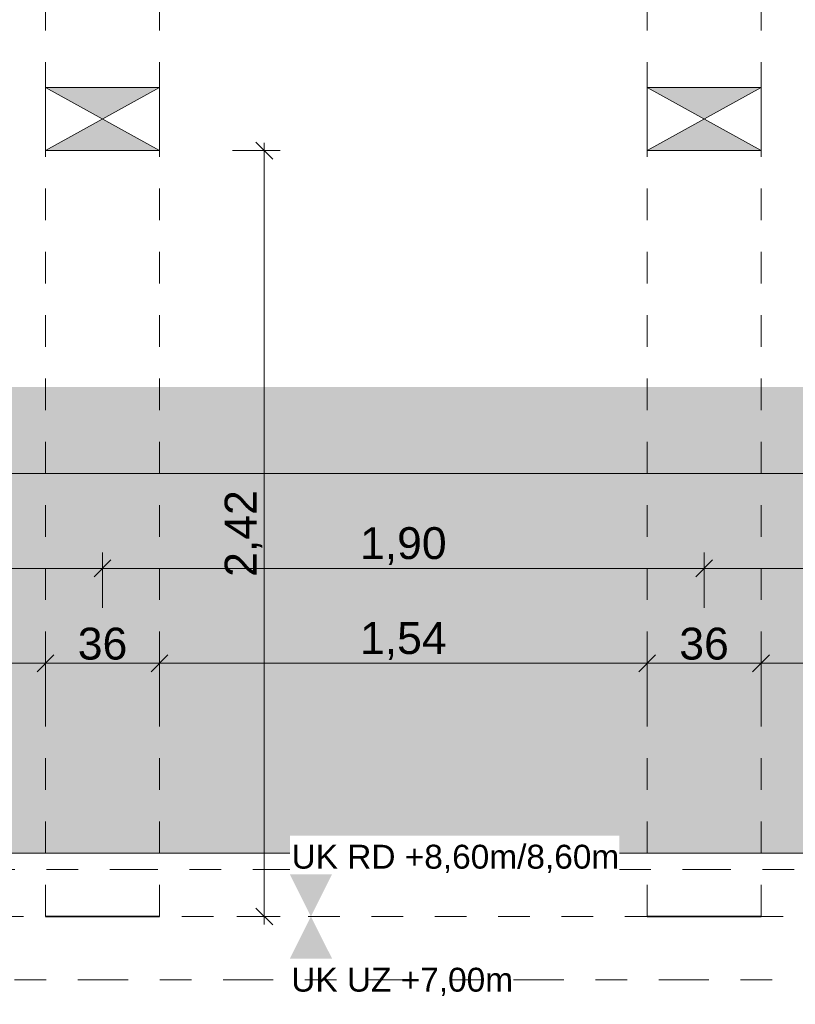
# Model space of a CAD drawing. Header units: metres. Extents: x -180 to 4, y -49 to 6.
# Tile 131 of 256: x -150.03 to -147.58, y -39.52 to -36.41. Entities that reach past the tile are written whole.
import ezdxf

# ---------------------------------------------------------------- set-up
doc = ezdxf.new("R2010")
doc.units = ezdxf.units.M
doc.header["$LTSCALE"] = 0.05
doc.header["$PDMODE"] = 1
doc.header["$PDSIZE"] = -2
for name, pattern in [('ISO-10 Strichpunktlinie', [4.699, 3.048, -0.762, 0.127, -0.762]), ('Linienart-20', [2.116531, 1.058062, -1.058469]), ('Linienart-34', [4.233, 2.116, -2.117]), ('Linienart-53', [5.291531, 3.175, -1.058062, 0.352704, -0.705764])]:
    doc.linetypes.add(name, pattern=pattern)
doc.layers.get('0').update_dxf_attribs({"lineweight": 25})
for name, color, linetype, lineweight, true_color in [('30 -33 Aussenwände- 7 Fassade_ Elemente', 7, 'Continuous', 9, 0x00aacc), ('30 -34 Innenwände- 11 Durchbruch', 4, 'Continuous', 9, 0x00ffff), ('30 -35 Decken- 1 Konstruktion-Träger- Stahlbeton', 7, 'Continuous', 13, 0x33aa00), ('70 -72 Beschriftung- 7 Detailverweise Linie', 7, 'Continuous', 9, 0x00dd00), ('70 -73 Bauteildarst.- 3 verdeckt 0.35', 4, 'Linienart-34', 35, 0x00ffff), ('70 -76 Bemaßung- 2 Allgemein', 7, 'Continuous', 5, 0x6666cc), ('CW-Unsichtbar', 7, 'Continuous', 9, 0x599559)]:
    doc.layers.add(name, color=color, linetype=linetype, lineweight=lineweight, true_color=true_color)
for name, color, linetype, lineweight in [('70 -71 Achsen- 1 Gebäudeachsen', 7, 'Linienart-53', 18), ('70 -72 Beschriftung-14 Schatten', 7, 'Continuous', 5), ('70 -73 Bauteildarst.- 1 Ansicht 0.15', 7, 'Continuous', 15), ('Keine', 7, 'Continuous', 9)]:
    doc.layers.add(name, color=color, linetype=linetype, lineweight=lineweight)
doc.styles.add('Arial', font='arial.ttf')
doc.dimstyles.new('k+k 1_50', dxfattribs={"dimtxt": 0.100689, "dimasz": 0.05302, "dimexe": 0.05, "dimexo": 0.15, "dimgap": 0.01, "dimtad": 1, "dimdec": 3, "dimtxsty": 'Arial', "dimblk": 'VW_SLASH', "dimblk1": 'VW_SLASH', "dimblk2": 'VW_SLASH', "dimcen": 0, "dimdle": 0.05, "dimadec": 3, "dimazin": 0, "dimtfac": 0.75, "dimtdec": 3, "dimtix": 1, "dimtmove": 0, "dimatfit": 0, "dimldrblk": 'VW_SLASH-1', "dimfxl": 0.125, "dimfxlon": 1, "dimfrac": 2, "dimtolj": 1, "dimarcsym": 0})
doc.dimstyles.new('k+k_klein', dxfattribs={"dimtxt": 0.100689, "dimasz": 0.05302, "dimexe": 0.05, "dimexo": 0.15, "dimgap": 0.005, "dimtad": 1, "dimdec": 3, "dimtxsty": 'Arial', "dimblk": 'VW_SLASH-2', "dimblk1": 'VW_SLASH-2', "dimblk2": 'VW_SLASH-2', "dimcen": 0, "dimdle": 0.025, "dimadec": 3, "dimazin": 0, "dimtfac": 0.75, "dimtdec": 3, "dimtix": 1, "dimtmove": 0, "dimatfit": 0, "dimldrblk": 'VW_FILLEDARROW', "dimfxl": 0.1, "dimfxlon": 1, "dimfrac": 2, "dimtolj": 1, "dimarcsym": 0})

# ---------------------------------------------------------------- blocks, each defined once
blk = doc.blocks.new('Gruppe-3131')
at = {"color": 255, "linetype": 'Continuous', "lineweight": 9, "transparency": 33554687}
blk.add_wipeout([(-1.1, 0.035), (-1.1, -0.225), (1.1, -0.225), (1.1, 0.035)], dxfattribs=at).dxf.layer = '30 -33 Aussenwände- 7 Fassade_ Elemente'
at = {"layer": '30 -33 Aussenwände- 7 Fassade_ Elemente', "color": 7, "linetype": 'Continuous', "lineweight": 9, "transparency": 33554687, "flags": 128}
blk.add_lwpolyline([(-1.1, 0.035), (-1.1, -0.225), (1.1, -0.225), (1.1, 0.035)], dxfattribs=at)
blk = doc.blocks.new('Gruppe-3132')
at = {"color": 255, "linetype": 'Continuous', "lineweight": 9, "transparency": 33554687}
blk.add_wipeout([(-1.1, 0.125), (-1.1, 0.225), (1.1, 0.225), (1.1, 0.125)], dxfattribs=at).dxf.layer = '30 -33 Aussenwände- 7 Fassade_ Elemente'
at = {"layer": '30 -33 Aussenwände- 7 Fassade_ Elemente', "color": 7, "linetype": 'Continuous', "lineweight": 9, "transparency": 33554687, "flags": 128}
blk.add_lwpolyline([(-1.1, 0.125), (-1.1, 0.225), (1.1, 0.225), (1.1, 0.125)], dxfattribs=at)
blk = doc.blocks.new('Gruppe-3133')
at = {"color": 255, "linetype": 'Continuous', "lineweight": 5, "transparency": 33554687}
blk.add_wipeout([(-1.02, 0.1075), (-1.02, 0.125), (1.02, 0.125), (1.02, 0.1075)], dxfattribs=at).dxf.layer = '30 -33 Aussenwände- 7 Fassade_ Elemente'
blk = doc.blocks.new('Gruppe-3134')
at = {"layer": '30 -33 Aussenwände- 7 Fassade_ Elemente', "color": 7, "linetype": 'Continuous', "lineweight": 9, "transparency": 33554687}
blk.add_line((-1.02, 0.125), (1.02, 0.125), dxfattribs=at)
at = {"color": 255, "linetype": 'Continuous', "lineweight": 9, "transparency": 33554687}
blk.add_wipeout([(-1.02, 0.125), (1.02, 0.125), (1.02, 0.035), (-1.02, 0.035)], dxfattribs=at).dxf.layer = '30 -33 Aussenwände- 7 Fassade_ Elemente'
at = {"layer": '30 -33 Aussenwände- 7 Fassade_ Elemente', "color": 7, "linetype": 'Continuous', "lineweight": 9, "transparency": 33554687}
blk.add_line((1.02, 0.08), (-1.02, 0.08), dxfattribs=at)
at = {"layer": '30 -33 Aussenwände- 7 Fassade_ Elemente', "color": 7, "linetype": 'Continuous', "lineweight": 9, "transparency": 33554687, "flags": 128}
blk.add_lwpolyline([(-1.02, 0.125), (1.02, 0.125), (1.02, 0.035), (-1.02, 0.035)], close=True, dxfattribs=at)
blk = doc.blocks.new('Gruppe-3135')
at = {"color": 255, "linetype": 'Continuous', "lineweight": 9, "transparency": 33554687}
for points in [[(-1.1, 0.125), (-1.02, 0.125), (-1.02, 0.035), (-1.1, 0.035)], [(1.1, 0.125), (1.02, 0.125), (1.02, 0.035), (1.1, 0.035)]]:
    blk.add_wipeout(points, dxfattribs=at).dxf.layer = '30 -33 Aussenwände- 7 Fassade_ Elemente'
at = {"layer": '30 -33 Aussenwände- 7 Fassade_ Elemente', "color": 7, "linetype": 'Continuous', "lineweight": 9, "transparency": 33554687}
for p, q in [((-1.1, 0.035), (-1.1, 0.125)), ((-1.02, 0.035), (-1.02, 0.125)), ((1.02, 0.035), (1.02, 0.125)), ((1.1, 0.035), (1.1, 0.125))]:
    blk.add_line(p, q, dxfattribs=at)
at = {"layer": '30 -33 Aussenwände- 7 Fassade_ Elemente', "color": 7, "linetype": 'Continuous', "lineweight": 9, "transparency": 33554687, "flags": 128}
for points in [[(-1.1, 0.125), (-1.02, 0.125), (-1.02, 0.035), (-1.1, 0.035)], [(1.1, 0.125), (1.02, 0.125), (1.02, 0.035), (1.1, 0.035)]]:
    blk.add_lwpolyline(points, close=True, dxfattribs=at)
blk = doc.blocks.new('Gruppe-3136')
at = {"layer": '30 -33 Aussenwände- 7 Fassade_ Elemente', "color": 7, "transparency": 33554687}
for name in ['Gruppe-3132', 'Gruppe-3131']:
    blk.add_blockref(name, (0, 0), dxfattribs=at)
blk.add_blockref('Gruppe-3133', (0, 0), dxfattribs=at)
blk.add_blockref('Gruppe-3134', (0, 0), dxfattribs=at)
blk.add_blockref('Gruppe-3135', (0, 0), dxfattribs=at)
blk = doc.blocks.new('Fenster (2D)-122')
at = {"layer": 'CW-Unsichtbar', "linetype": 'Continuous', "lineweight": 5, "transparency": 33554687}
for p in [(-1.1, 0), (1.1, 0)]:
    blk.add_point(p, dxfattribs=at)
at = {"layer": '30 -33 Aussenwände- 7 Fassade_ Elemente', "color": 0, "flags": 1}
for tag in ['IFC_UUID', 'instanceID']:
    blk.add_attdef(tag, (-149.921, -39.902), '', height=0.00018, dxfattribs=at)
at = {"layer": '30 -33 Aussenwände- 7 Fassade_ Elemente', "color": 7, "transparency": 33554687}
blk.add_blockref('Gruppe-3136', (0, 0), dxfattribs=at)
blk = doc.blocks.new('Gruppe-3170')
at = {"layer": '30 -33 Aussenwände- 7 Fassade_ Elemente', "rotation": 180}
blk.add_blockref('Fenster (2D)-122', (-148.821, -39.677), dxfattribs=at)
at = {"color": 255}
blk.add_wipeout([(-145.021, -40.044), (-152.621, -40.044), (-152.621, -39.047), (-145.021, -39.047)], dxfattribs=at).dxf.layer = '30 -33 Aussenwände- 7 Fassade_ Elemente'
blk.add_wipeout([(-145.246, -39.802), (-145.246, -39.047), (-152.396, -39.047), (-152.396, -39.802), (-152.551, -39.802), (-152.551, -40.044), (-145.091, -40.044), (-145.091, -39.802)], dxfattribs=at).dxf.layer = '30 -33 Aussenwände- 7 Fassade_ Elemente'
at = {"layer": '30 -33 Aussenwände- 7 Fassade_ Elemente', "flags": 128}
blk.add_lwpolyline([(-145.246, -39.802), (-145.246, -39.047), (-152.396, -39.047), (-152.396, -39.802), (-152.551, -39.802), (-152.551, -40.044), (-145.091, -40.044), (-145.091, -39.802)], close=True, dxfattribs=at)
blk = doc.blocks.new('Gruppe-11025')
at = {"layer": '30 -35 Decken- 1 Konstruktion-Träger- Stahlbeton', "color": 7, "linetype": 'Linienart-20', "lineweight": 13, "transparency": 33554687}
blk.add_line((-99.221, -39.247), (-160.421, -39.247), dxfattribs=at)
at = {"layer": '30 -35 Decken- 1 Konstruktion-Träger- Stahlbeton', "color": 0, "flags": 1}
for tag in ['IFC_UUID', 'instanceID']:
    blk.add_attdef(tag, (-160.421, -39.647), '', height=0.00018, dxfattribs=at)
blk = doc.blocks.new('Gruppe-12216')
at = {"layer": '30 -35 Decken- 1 Konstruktion-Träger- Stahlbeton', "color": 7, "linetype": 'Linienart-20', "lineweight": 13, "transparency": 33554687}
for p, q in [((-149.951, -39.247), (-149.951, -11.897)), ((-149.591, -39.247), (-149.591, -11.897))]:
    blk.add_line(p, q, dxfattribs=at)
at = {"layer": '30 -35 Decken- 1 Konstruktion-Träger- Stahlbeton', "color": 7, "linetype": 'Continuous', "lineweight": 35, "transparency": 33554687, "flags": 128}
blk.add_lwpolyline([(-149.951, -39.247), (-149.591, -39.247)], dxfattribs=at)
at = {"layer": '30 -35 Decken- 1 Konstruktion-Träger- Stahlbeton', "color": 0, "flags": 1}
for tag in ['IFC_UUID', 'instanceID']:
    blk.add_attdef(tag, (-149.951, -39.247), '', height=0.00018, dxfattribs=at)
blk = doc.blocks.new('Gruppe-12217')
at = {"layer": '30 -35 Decken- 1 Konstruktion-Träger- Stahlbeton', "color": 7, "linetype": 'Linienart-20', "lineweight": 13, "transparency": 33554687}
for p, q in [((-148.051, -39.247), (-148.051, -11.897)), ((-147.691, -39.247), (-147.691, -11.897))]:
    blk.add_line(p, q, dxfattribs=at)
at = {"layer": '30 -35 Decken- 1 Konstruktion-Träger- Stahlbeton', "color": 7, "linetype": 'Continuous', "lineweight": 35, "transparency": 33554687, "flags": 128}
blk.add_lwpolyline([(-148.051, -39.247), (-147.691, -39.247)], dxfattribs=at)
at = {"layer": '30 -35 Decken- 1 Konstruktion-Träger- Stahlbeton', "color": 0, "flags": 1}
for tag in ['IFC_UUID', 'instanceID']:
    blk.add_attdef(tag, (-148.051, -39.247), '', height=0.00018, dxfattribs=at)
blk = doc.blocks.new('_01-OG1_Tragwerk (2D)')
at = {"layer": '30 -33 Aussenwände- 7 Fassade_ Elemente', "color": 7}
blk.add_blockref('Gruppe-3170', (0, 0), dxfattribs=at)
at = {"layer": '30 -35 Decken- 1 Konstruktion-Träger- Stahlbeton'}
for name in ['Gruppe-12216', 'Gruppe-12217', 'Gruppe-11025']:
    blk.add_blockref(name, (0, 0), dxfattribs=at)
blk = doc.blocks.new('Gruppe-14096')
at = {"layer": '30 -34 Innenwände- 11 Durchbruch', "linetype": 'Continuous', "lineweight": 0}
blk.add_hatch(color=4, dxfattribs=at).paths.add_polyline_path([(-149.951, -36.627), (-149.591, -36.627), (-149.951, -36.827), (-149.591, -36.827)])
at = {"layer": '30 -34 Innenwände- 11 Durchbruch', "flags": 128}
blk.add_lwpolyline([(-149.951, -36.627), (-149.591, -36.627), (-149.951, -36.827), (-149.591, -36.827)], close=True, dxfattribs=at)
blk = doc.blocks.new('Gruppe-14097')
at = {"layer": '30 -34 Innenwände- 11 Durchbruch', "flags": 128}
blk.add_lwpolyline([(-149.951, -36.827), (-149.951, -36.627), (-149.591, -36.827), (-149.591, -36.627)], close=True, dxfattribs=at)
blk = doc.blocks.new('Gruppe-14099')
at = {"layer": '30 -34 Innenwände- 11 Durchbruch'}
for name in ['Gruppe-14096', 'Gruppe-14097']:
    blk.add_blockref(name, (0, 0), dxfattribs=at)
blk = doc.blocks.new('Gruppe-14100')
at = {"layer": 'CW-Unsichtbar', "linetype": 'Continuous', "lineweight": 5, "transparency": 33554687}
for p in [(-149.951, -36.727), (-149.591, -36.727)]:
    blk.add_point(p, dxfattribs=at)
at = {"layer": '30 -34 Innenwände- 11 Durchbruch', "color": 7, "transparency": 33554687}
blk.add_blockref('Gruppe-14099', (0, 0), dxfattribs=at)
at = {"layer": '30 -34 Innenwände- 11 Durchbruch', "color": 0, "flags": 1}
for tag in ['IFC_UUID', 'instanceID', 'prm0_name', 'prm0_type', 'prm0_value', 'prm1_name', 'prm1_type', 'prm1_value', 'prm2_name', 'prm2_type', 'prm2_value', 'prm3_name', 'prm3_type', 'prm3_value', 'prm4_name', 'prm4_type', 'prm4_value', 'prm5_name', 'prm5_type', 'prm5_value', 'prm6_name', 'prm6_type', 'prm6_value', 'prm7_name', 'prm7_type', 'prm7_value']:
    blk.add_attdef(tag, (-149.951, -36.9461), '', height=0.00018, dxfattribs=at)
blk = doc.blocks.new('Gruppe-14101')
at = {"layer": '30 -34 Innenwände- 11 Durchbruch', "linetype": 'Continuous', "lineweight": 0}
blk.add_hatch(color=4, dxfattribs=at).paths.add_polyline_path([(-148.051, -36.627), (-147.691, -36.627), (-148.051, -36.827), (-147.691, -36.827)])
at = {"layer": '30 -34 Innenwände- 11 Durchbruch', "flags": 128}
blk.add_lwpolyline([(-148.051, -36.627), (-147.691, -36.627), (-148.051, -36.827), (-147.691, -36.827)], close=True, dxfattribs=at)
blk = doc.blocks.new('Gruppe-14102')
at = {"layer": '30 -34 Innenwände- 11 Durchbruch', "flags": 128}
blk.add_lwpolyline([(-148.051, -36.827), (-148.051, -36.627), (-147.691, -36.827), (-147.691, -36.627)], close=True, dxfattribs=at)
blk = doc.blocks.new('Gruppe-14104')
at = {"layer": '30 -34 Innenwände- 11 Durchbruch'}
for name in ['Gruppe-14101', 'Gruppe-14102']:
    blk.add_blockref(name, (0, 0), dxfattribs=at)
blk = doc.blocks.new('Gruppe-14105')
at = {"layer": 'CW-Unsichtbar', "linetype": 'Continuous', "lineweight": 5, "transparency": 33554687}
for p in [(-148.051, -36.727), (-147.691, -36.727)]:
    blk.add_point(p, dxfattribs=at)
at = {"layer": '30 -34 Innenwände- 11 Durchbruch', "color": 7, "transparency": 33554687}
blk.add_blockref('Gruppe-14104', (0, 0), dxfattribs=at)
at = {"layer": '30 -34 Innenwände- 11 Durchbruch', "color": 0, "flags": 1}
for tag in ['IFC_UUID', 'instanceID', 'prm0_name', 'prm0_type', 'prm0_value', 'prm1_name', 'prm1_type', 'prm1_value', 'prm2_name', 'prm2_type', 'prm2_value', 'prm3_name', 'prm3_type', 'prm3_value', 'prm4_name', 'prm4_type', 'prm4_value', 'prm5_name', 'prm5_type', 'prm5_value', 'prm6_name', 'prm6_type', 'prm6_value', 'prm7_name', 'prm7_type', 'prm7_value']:
    blk.add_attdef(tag, (-148.051, -36.9461), '', height=0.00018, dxfattribs=at)
blk = doc.blocks.new('_OG1_2D (2D)')
at = {"layer": '70 -72 Beschriftung-14 Schatten', "linetype": 'Continuous', "lineweight": 0}
blk.add_hatch(color=7, dxfattribs=at).paths.add_polyline_path([(-159.97099996, -11.94704198), (-159.09413416, -11.94704198), (-159.09413416, -37.57385778), (-99.54599996, -37.57385778), (-99.54599996, -39.04704198), (-159.97099996, -39.04704198)])
at = {"layer": '70 -72 Beschriftung- 7 Detailverweise Linie', "linetype": 'ISO-10 Strichpunktlinie', "flags": 128}
blk.add_lwpolyline([(-160.15352994, -39.09857212), (-99.45100868, -39.09857212), (-99.45100868, -40.11857212), (-160.15352994, -40.11857212)], close=True, dxfattribs=at)
at = {"layer": '70 -73 Bauteildarst.- 1 Ansicht 0.15', "flags": 128}
blk.add_lwpolyline([(-159.97099996, -11.94704198), (-99.54599996, -11.94704198), (-99.54599996, -39.04704198), (-159.97099996, -39.04704198)], close=True, dxfattribs=at)
at = {"layer": '30 -34 Innenwände- 11 Durchbruch'}
for name in ['Gruppe-14100', 'Gruppe-14105']:
    blk.add_blockref(name, (0, 0), dxfattribs=at)
blk = doc.blocks.new('VW_SLASH')
at = {"color": 0, "linetype": 'ByBlock', "lineweight": -2, "transparency": 16777216}
blk.add_line((0.943, 0), (-1, 0), dxfattribs=at)
at = {"color": 0, "lineweight": 20, "transparency": 16777216, "flags": 128}
blk.add_lwpolyline([(0.5, 0.5), (-0.5, -0.5)], dxfattribs=at)
blk = doc.blocks.new('*D18688')
at = {"layer": '70 -76 Bemaßung- 2 Allgemein', "color": 0, "lineweight": -2}
for p, q in [((-151.491, -38.572), (-151.491, -38.397)), ((-149.951, -38.572), (-149.951, -38.397)), ((-150.004, -38.447), (-151.438, -38.447))]:
    blk.add_line(p, q, dxfattribs=at)
at = {"layer": 'Defpoints', "color": 0}
for p in [(-151.491, -38.447), (-151.491, -39.447), (-149.951, -39.447)]:
    blk.add_point(p, dxfattribs=at)
at = {"layer": '70 -76 Bemaßung- 2 Allgemein', "color": 0, "lineweight": -2, "xscale": 0.05302001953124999, "yscale": 0.05302001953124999, "zscale": 0.05302001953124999, "rotation": 180}
blk.add_blockref('VW_SLASH', (-151.491, -38.447), dxfattribs=at)
at = {"layer": '70 -76 Bemaßung- 2 Allgemein', "color": 0, "lineweight": -2, "xscale": 0.05302001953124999, "yscale": 0.05302001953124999, "zscale": 0.05302001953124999}
blk.add_blockref('VW_SLASH', (-149.951, -38.447), dxfattribs=at)
at = {"layer": '70 -76 Bemaßung- 2 Allgemein', "color": 0, "insert": (-150.721, -38.3766), "char_height": 0.10069, "attachment_point": 5, "style": 'Arial'}
blk.add_mtext('\\A1;1,54', dxfattribs=at)
blk = doc.blocks.new('VW_SLASH-1')
at = {"color": 0, "linetype": 'ByBlock', "lineweight": -2, "transparency": 16777216}
blk.add_line((0.943, 0), (-1, 0), dxfattribs=at)
at = {"color": 0, "lineweight": 5, "transparency": 16777216, "flags": 128}
blk.add_lwpolyline([(0.5, 0.5), (-0.5, -0.5)], dxfattribs=at)
blk = doc.blocks.new('*D18689')
at = {"layer": '70 -76 Bemaßung- 2 Allgemein', "color": 0, "lineweight": -2}
for p, q in [((-149.951, -38.572), (-149.951, -38.397)), ((-149.591, -38.572), (-149.591, -38.397)), ((-149.644, -38.447), (-149.898, -38.447))]:
    blk.add_line(p, q, dxfattribs=at)
at = {"layer": 'Defpoints', "color": 0}
for p in [(-149.951, -38.447), (-149.951, -39.447), (-149.591, -39.447)]:
    blk.add_point(p, dxfattribs=at)
at = {"layer": '70 -76 Bemaßung- 2 Allgemein', "color": 0, "lineweight": -2, "xscale": 0.05302001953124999, "yscale": 0.05302001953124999, "zscale": 0.05302001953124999, "rotation": 180}
blk.add_blockref('VW_SLASH', (-149.951, -38.447), dxfattribs=at)
at = {"layer": '70 -76 Bemaßung- 2 Allgemein', "color": 0, "lineweight": -2, "xscale": 0.05302001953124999, "yscale": 0.05302001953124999, "zscale": 0.05302001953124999}
blk.add_blockref('VW_SLASH', (-149.591, -38.447), dxfattribs=at)
at = {"layer": '70 -76 Bemaßung- 2 Allgemein', "color": 0, "insert": (-149.771, -38.3856), "char_height": 0.10069, "attachment_point": 5, "style": 'Arial'}
blk.add_mtext('\\A1;36', dxfattribs=at)
blk = doc.blocks.new('*D18690')
at = {"layer": '70 -76 Bemaßung- 2 Allgemein', "color": 0, "lineweight": -2}
for p, q in [((-149.591, -38.572), (-149.591, -38.397)), ((-148.051, -38.572), (-148.051, -38.397)), ((-148.104, -38.447), (-149.538, -38.447))]:
    blk.add_line(p, q, dxfattribs=at)
at = {"layer": 'Defpoints', "color": 0}
for p in [(-149.591, -38.447), (-149.591, -39.447), (-148.051, -39.447)]:
    blk.add_point(p, dxfattribs=at)
at = {"layer": '70 -76 Bemaßung- 2 Allgemein', "color": 0, "lineweight": -2, "xscale": 0.05302001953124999, "yscale": 0.05302001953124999, "zscale": 0.05302001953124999, "rotation": 180}
blk.add_blockref('VW_SLASH', (-149.591, -38.447), dxfattribs=at)
at = {"layer": '70 -76 Bemaßung- 2 Allgemein', "color": 0, "lineweight": -2, "xscale": 0.05302001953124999, "yscale": 0.05302001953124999, "zscale": 0.05302001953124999}
blk.add_blockref('VW_SLASH', (-148.051, -38.447), dxfattribs=at)
at = {"layer": '70 -76 Bemaßung- 2 Allgemein', "color": 0, "insert": (-148.821, -38.3766), "char_height": 0.10069, "attachment_point": 5, "style": 'Arial'}
blk.add_mtext('\\A1;1,54', dxfattribs=at)
blk = doc.blocks.new('*D18691')
at = {"layer": '70 -76 Bemaßung- 2 Allgemein', "color": 0, "lineweight": -2}
for p, q in [((-148.051, -38.572), (-148.051, -38.397)), ((-147.691, -38.572), (-147.691, -38.397)), ((-147.744, -38.447), (-147.998, -38.447))]:
    blk.add_line(p, q, dxfattribs=at)
at = {"layer": 'Defpoints', "color": 0}
for p in [(-148.051, -38.447), (-148.051, -39.447), (-147.691, -39.447)]:
    blk.add_point(p, dxfattribs=at)
at = {"layer": '70 -76 Bemaßung- 2 Allgemein', "color": 0, "lineweight": -2, "xscale": 0.05302001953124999, "yscale": 0.05302001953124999, "zscale": 0.05302001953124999, "rotation": 180}
blk.add_blockref('VW_SLASH', (-148.051, -38.447), dxfattribs=at)
at = {"layer": '70 -76 Bemaßung- 2 Allgemein', "color": 0, "lineweight": -2, "xscale": 0.05302001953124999, "yscale": 0.05302001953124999, "zscale": 0.05302001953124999}
blk.add_blockref('VW_SLASH', (-147.691, -38.447), dxfattribs=at)
at = {"layer": '70 -76 Bemaßung- 2 Allgemein', "color": 0, "insert": (-147.871, -38.3856), "char_height": 0.10069, "attachment_point": 5, "style": 'Arial'}
blk.add_mtext('\\A1;36', dxfattribs=at)
blk = doc.blocks.new('*D18692')
at = {"layer": '70 -76 Bemaßung- 2 Allgemein', "color": 0, "lineweight": -2}
for p, q in [((-147.691, -38.572), (-147.691, -38.397)), ((-146.151, -38.572), (-146.151, -38.397)), ((-146.204, -38.447), (-147.638, -38.447))]:
    blk.add_line(p, q, dxfattribs=at)
at = {"layer": 'Defpoints', "color": 0}
for p in [(-147.691, -38.447), (-147.691, -39.447), (-146.151, -39.447)]:
    blk.add_point(p, dxfattribs=at)
at = {"layer": '70 -76 Bemaßung- 2 Allgemein', "color": 0, "lineweight": -2, "xscale": 0.05302001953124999, "yscale": 0.05302001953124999, "zscale": 0.05302001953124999, "rotation": 180}
blk.add_blockref('VW_SLASH', (-147.691, -38.447), dxfattribs=at)
at = {"layer": '70 -76 Bemaßung- 2 Allgemein', "color": 0, "lineweight": -2, "xscale": 0.05302001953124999, "yscale": 0.05302001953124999, "zscale": 0.05302001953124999}
blk.add_blockref('VW_SLASH', (-146.151, -38.447), dxfattribs=at)
at = {"layer": '70 -76 Bemaßung- 2 Allgemein', "color": 0, "insert": (-146.921, -38.3766), "char_height": 0.10069, "attachment_point": 5, "style": 'Arial'}
blk.add_mtext('\\A1;1,54', dxfattribs=at)
blk = doc.blocks.new('*D18946')
at = {"layer": '70 -76 Bemaßung- 2 Allgemein', "color": 0, "lineweight": -2}
for p, q in [((-160.096, -37.972), (-160.096, -37.797)), ((-99.546, -37.972), (-99.546, -37.797)), ((-99.599, -37.847), (-160.043, -37.847))]:
    blk.add_line(p, q, dxfattribs=at)
at = {"layer": 'Defpoints', "color": 0}
for p in [(-160.096, -37.847), (-160.096, -38.447), (-99.546, -38.447)]:
    blk.add_point(p, dxfattribs=at)
at = {"layer": '70 -76 Bemaßung- 2 Allgemein', "color": 0, "lineweight": -2, "xscale": 0.05302001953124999, "yscale": 0.05302001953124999, "zscale": 0.05302001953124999, "rotation": 180}
blk.add_blockref('VW_SLASH', (-160.096, -37.847), dxfattribs=at)
at = {"layer": '70 -76 Bemaßung- 2 Allgemein', "color": 0, "lineweight": -2, "xscale": 0.05302001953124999, "yscale": 0.05302001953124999, "zscale": 0.05302001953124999}
blk.add_blockref('VW_SLASH', (-99.546, -37.847), dxfattribs=at)
at = {"layer": '70 -76 Bemaßung- 2 Allgemein', "color": 0, "insert": (-129.821, -37.7766), "char_height": 0.10069, "attachment_point": 5, "style": 'Arial'}
blk.add_mtext('\\A1;60,55', dxfattribs=at)
blk = doc.blocks.new('*D18952')
at = {"layer": '70 -76 Bemaßung- 2 Allgemein', "color": 0, "lineweight": -2}
for p, q in [((-151.671, -38.272), (-151.671, -38.097)), ((-149.771, -38.272), (-149.771, -38.097)), ((-149.824, -38.147), (-151.618, -38.147))]:
    blk.add_line(p, q, dxfattribs=at)
at = {"layer": 'Defpoints', "color": 0}
for p in [(-151.671, -38.147), (-151.671, -39.447), (-149.771, -39.447)]:
    blk.add_point(p, dxfattribs=at)
at = {"layer": '70 -76 Bemaßung- 2 Allgemein', "color": 0, "lineweight": -2, "xscale": 0.05302001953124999, "yscale": 0.05302001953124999, "zscale": 0.05302001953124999, "rotation": 180}
blk.add_blockref('VW_SLASH', (-151.671, -38.147), dxfattribs=at)
at = {"layer": '70 -76 Bemaßung- 2 Allgemein', "color": 0, "lineweight": -2, "xscale": 0.05302001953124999, "yscale": 0.05302001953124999, "zscale": 0.05302001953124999}
blk.add_blockref('VW_SLASH', (-149.771, -38.147), dxfattribs=at)
at = {"layer": '70 -76 Bemaßung- 2 Allgemein', "color": 0, "insert": (-150.721, -38.0766), "char_height": 0.10069, "attachment_point": 5, "style": 'Arial'}
blk.add_mtext('\\A1;1,90', dxfattribs=at)
blk = doc.blocks.new('*D18953')
at = {"layer": '70 -76 Bemaßung- 2 Allgemein', "color": 0, "lineweight": -2}
for p, q in [((-149.771, -38.272), (-149.771, -38.097)), ((-147.871, -38.272), (-147.871, -38.097)), ((-147.924, -38.147), (-149.718, -38.147))]:
    blk.add_line(p, q, dxfattribs=at)
at = {"layer": 'Defpoints', "color": 0}
for p in [(-149.771, -38.147), (-149.771, -39.447), (-147.871, -39.447)]:
    blk.add_point(p, dxfattribs=at)
at = {"layer": '70 -76 Bemaßung- 2 Allgemein', "color": 0, "lineweight": -2, "xscale": 0.05302001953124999, "yscale": 0.05302001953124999, "zscale": 0.05302001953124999, "rotation": 180}
blk.add_blockref('VW_SLASH', (-149.771, -38.147), dxfattribs=at)
at = {"layer": '70 -76 Bemaßung- 2 Allgemein', "color": 0, "lineweight": -2, "xscale": 0.05302001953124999, "yscale": 0.05302001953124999, "zscale": 0.05302001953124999}
blk.add_blockref('VW_SLASH', (-147.871, -38.147), dxfattribs=at)
at = {"layer": '70 -76 Bemaßung- 2 Allgemein', "color": 0, "insert": (-148.821, -38.0766), "char_height": 0.10069, "attachment_point": 5, "style": 'Arial'}
blk.add_mtext('\\A1;1,90', dxfattribs=at)
blk = doc.blocks.new('*D18954')
at = {"layer": '70 -76 Bemaßung- 2 Allgemein', "color": 0, "lineweight": -2}
for p, q in [((-147.871, -38.272), (-147.871, -38.097)), ((-145.971, -38.272), (-145.971, -38.097)), ((-146.024, -38.147), (-147.818, -38.147))]:
    blk.add_line(p, q, dxfattribs=at)
at = {"layer": 'Defpoints', "color": 0}
for p in [(-147.871, -38.147), (-147.871, -39.447), (-145.971, -39.447)]:
    blk.add_point(p, dxfattribs=at)
at = {"layer": '70 -76 Bemaßung- 2 Allgemein', "color": 0, "lineweight": -2, "xscale": 0.05302001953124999, "yscale": 0.05302001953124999, "zscale": 0.05302001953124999, "rotation": 180}
blk.add_blockref('VW_SLASH', (-147.871, -38.147), dxfattribs=at)
at = {"layer": '70 -76 Bemaßung- 2 Allgemein', "color": 0, "lineweight": -2, "xscale": 0.05302001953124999, "yscale": 0.05302001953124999, "zscale": 0.05302001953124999}
blk.add_blockref('VW_SLASH', (-145.971, -38.147), dxfattribs=at)
at = {"layer": '70 -76 Bemaßung- 2 Allgemein', "color": 0, "insert": (-146.921, -38.0766), "char_height": 0.10069, "attachment_point": 5, "style": 'Arial'}
blk.add_mtext('\\A1;1,90', dxfattribs=at)
blk = doc.blocks.new('Gruppe-16117')
at = {"layer": '70 -76 Bemaßung- 2 Allgemein', "color": 7, "linetype": 'Continuous'}
blk.add_solid([(-149.1794, -39.1135), (-149.1128, -39.247), (-149.0459, -39.1136)], dxfattribs=at)
at = {"color": 255}
blk.add_wipeout([(-149.1794, -39.1135), (-148.1391, -39.1135), (-148.1391, -38.9918), (-149.1794, -38.9918)], dxfattribs=at).dxf.layer = '70 -76 Bemaßung- 2 Allgemein'
at = {"layer": '70 -76 Bemaßung- 2 Allgemein', "insert": (-148.1391, -39.11), "char_height": 0.075516, "attachment_point": 9, "line_spacing_factor": 0.973705, "style": 'Arial'}
blk.add_mtext('UK RD +8,60m/8,60m', dxfattribs=at)
blk = doc.blocks.new('Gruppe-16118')
at = {"layer": '70 -76 Bemaßung- 2 Allgemein', "color": 7, "linetype": 'Continuous'}
blk.add_solid([(-149.1794, -39.3806), (-149.1128, -39.247), (-149.0459, -39.3805)], dxfattribs=at)
at = {"color": 255}
blk.add_wipeout([(-149.1794, -39.5023), (-148.4744, -39.5023), (-148.4744, -39.3806), (-149.1794, -39.3806)], dxfattribs=at).dxf.layer = '70 -76 Bemaßung- 2 Allgemein'
at = {"layer": '70 -76 Bemaßung- 2 Allgemein', "insert": (-148.4744, -39.4987), "char_height": 0.075516, "attachment_point": 9, "line_spacing_factor": 0.973705, "style": 'Arial'}
blk.add_mtext('UK UZ +7,00m', dxfattribs=at)
blk = doc.blocks.new('Gruppe-16320')
at = {"layer": '70 -73 Bauteildarst.- 3 verdeckt 0.35'}
blk.add_blockref('Gruppe-16117', (0, 0), dxfattribs=at)
blk.add_blockref('Gruppe-16118', (0, 0), dxfattribs=at)
blk = doc.blocks.new('VW_SLASH-2')
at = {"color": 0, "linetype": 'ByBlock', "lineweight": -2, "transparency": 16777216}
blk.add_line((0.472, 0), (-1, 0), dxfattribs=at)
at = {"color": 0, "lineweight": 5, "transparency": 16777216, "flags": 128}
blk.add_lwpolyline([(0.5, 0.5), (-0.5, -0.5)], dxfattribs=at)
blk = doc.blocks.new('*D20148')
at = {"layer": '70 -76 Bemaßung- 2 Allgemein', "color": 0, "lineweight": -2}
for p, q in [((-149.36, -36.827), (-149.21, -36.827)), ((-149.26, -39.194), (-149.26, -36.8801)), ((-149.3469, -39.247), (-149.21, -39.247))]:
    blk.add_line(p, q, dxfattribs=at)
at = {"layer": 'Defpoints', "color": 0}
for p in [(-149.591, -36.827), (-149.26, -36.827), (-149.4969, -39.247)]:
    blk.add_point(p, dxfattribs=at)
at = {"layer": '70 -76 Bemaßung- 2 Allgemein', "color": 0, "lineweight": -2, "xscale": 0.05302001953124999, "yscale": 0.05302001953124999, "zscale": 0.05302001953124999}
for p, rotation in [((-149.26, -36.827), 90), ((-149.26, -39.247), 270)]:
    blk.add_blockref('VW_SLASH-2', p, dxfattribs=dict(at, rotation=rotation))
at = {"layer": '70 -76 Bemaßung- 2 Allgemein', "color": 0, "insert": (-149.3255, -38.037), "char_height": 0.10069, "attachment_point": 5, "rotation": 90, "style": 'Arial'}
blk.add_mtext('\\A1;2,42', dxfattribs=at)
blk = doc.blocks.new('VW_FILLEDARROW')
at = {"linetype": 'Continuous', "lineweight": 0, "transparency": 16777216}
blk.add_hatch(color=0, dxfattribs=at).paths.add_polyline_path([(-2.829, 0.758), (0, 0), (-2.829, -0.758)])
at = {"color": 0, "lineweight": 5, "transparency": 16777216, "flags": 128}
blk.add_lwpolyline([(-2.829, 0.758), (0, 0), (-2.829, -0.758)], close=True, dxfattribs=at)
blk = doc.blocks.new('_Achsen (3D)')
at = {"layer": '70 -71 Achsen- 1 Gebäudeachsen', "transparency": 33554687}
blk.add_line((-179.668, -39.447), (3.826, -39.447), dxfattribs=at)
blk = doc.blocks.new('Gruppe-15549')
at = {"layer": '70 -76 Bemaßung- 2 Allgemein'}
for p1, p2, text, picture, middle in [((-149.951, -39.447), (-151.491, -39.447), '1,54', '*D18688', (-150.721, -38.3766)), ((-149.591, -39.447), (-149.951, -39.447), '36', '*D18689', (-149.771, -38.3856)), ((-148.051, -39.447), (-149.591, -39.447), '1,54', '*D18690', (-148.821, -38.3766)), ((-147.691, -39.447), (-148.051, -39.447), '36', '*D18691', (-147.871, -38.3856)), ((-146.151, -39.447), (-147.691, -39.447), '1,54', '*D18692', (-146.921, -38.3766))]:
    dim = blk.add_aligned_dim(p1=p1, p2=p2, distance=-1, text=text, dimstyle='k+k 1_50', override={"dimtxt": 0.100689, "dimgap": 0.01, "dimpost": '<>', "dimtxsty": 'Arial', "dimtmove": 2}, dxfattribs=at)
    dim.commit()
    dim.dimension.update_dxf_attribs({"geometry": picture, "text_midpoint": middle})
blk = doc.blocks.new('Gruppe-15588')
at = {"layer": '70 -76 Bemaßung- 2 Allgemein'}
for p1, p2, picture, middle in [((-149.771, -39.447), (-151.671, -39.447), '*D18952', (-150.721, -38.0766)), ((-147.871, -39.447), (-149.771, -39.447), '*D18953', (-148.821, -38.0766)), ((-145.971, -39.447), (-147.871, -39.447), '*D18954', (-146.921, -38.0766))]:
    dim = blk.add_aligned_dim(p1=p1, p2=p2, distance=-1.3, text='1,90', dimstyle='k+k 1_50', override={"dimtxt": 0.100689, "dimgap": 0.01, "dimpost": '<>', "dimtxsty": 'Arial', "dimtmove": 2}, dxfattribs=at)
    dim.commit()
    dim.dimension.update_dxf_attribs({"geometry": picture, "text_midpoint": middle})
blk = doc.blocks.new('_OG1_2D Bemaßung_ Beschriftung (2D)')
at = {"layer": '70 -76 Bemaßung- 2 Allgemein'}
for name in ['Gruppe-15588', 'Gruppe-15549']:
    blk.add_blockref(name, (0, 0), dxfattribs=at)
dim = blk.add_aligned_dim(p1=(-99.54599996, -38.44704198), p2=(-160.09599996, -38.44704198), distance=-0.6, text='60,55', dimstyle='k+k 1_50', override={"dimtxt": 0.100689, "dimgap": 0.01, "dimpost": '<>', "dimtxsty": 'Arial', "dimtmove": 2}, dxfattribs=at)
dim.commit()
dim.dimension.update_dxf_attribs({"geometry": '*D18946', "text_midpoint": (-129.82099996, -37.77657844)})
at = {"layer": '30 -35 Decken- 1 Konstruktion-Träger- Stahlbeton', "color": 7}
blk.add_blockref('Gruppe-16320', (0, 0), dxfattribs=at)
at = {"layer": '70 -76 Bemaßung- 2 Allgemein'}
dim = blk.add_linear_dim(base=(-149.26, -36.82704198), p1=(-149.49690212, -39.24704198), p2=(-149.59099996, -36.82704198), angle=270, text='2,42', dimstyle='k+k_klein', override={"dimtxt": 0.100689, "dimgap": 0.005, "dimdec": 8, "dimpost": '<>', "dimtxsty": 'Arial', "dimtmove": 2}, dxfattribs=at)
dim.commit()
dim.dimension.update_dxf_attribs({"geometry": '*D20148', "text_midpoint": (-149.32546354, -38.03704198)})

msp = doc.modelspace()

# ---------------------------------------------------------------- block references
at = {"layer": 'Keine', "color": 1}
msp.add_blockref('_01-OG1_Tragwerk (2D)', (0, 0), dxfattribs=at)

# ---------------------------------------------------------------- next in the draw order: block references
msp.add_blockref('_OG1_2D (2D)', (0, 0), dxfattribs=at)

# ---------------------------------------------------------------- next in the draw order: block references
msp.add_blockref('_OG1_2D Bemaßung_ Beschriftung (2D)', (0, 0), dxfattribs=at)

# ---------------------------------------------------------------- next in the draw order: block references
msp.add_blockref('_Achsen (3D)', (0, 0), dxfattribs=at)

doc.saveas('drawing.dxf')
